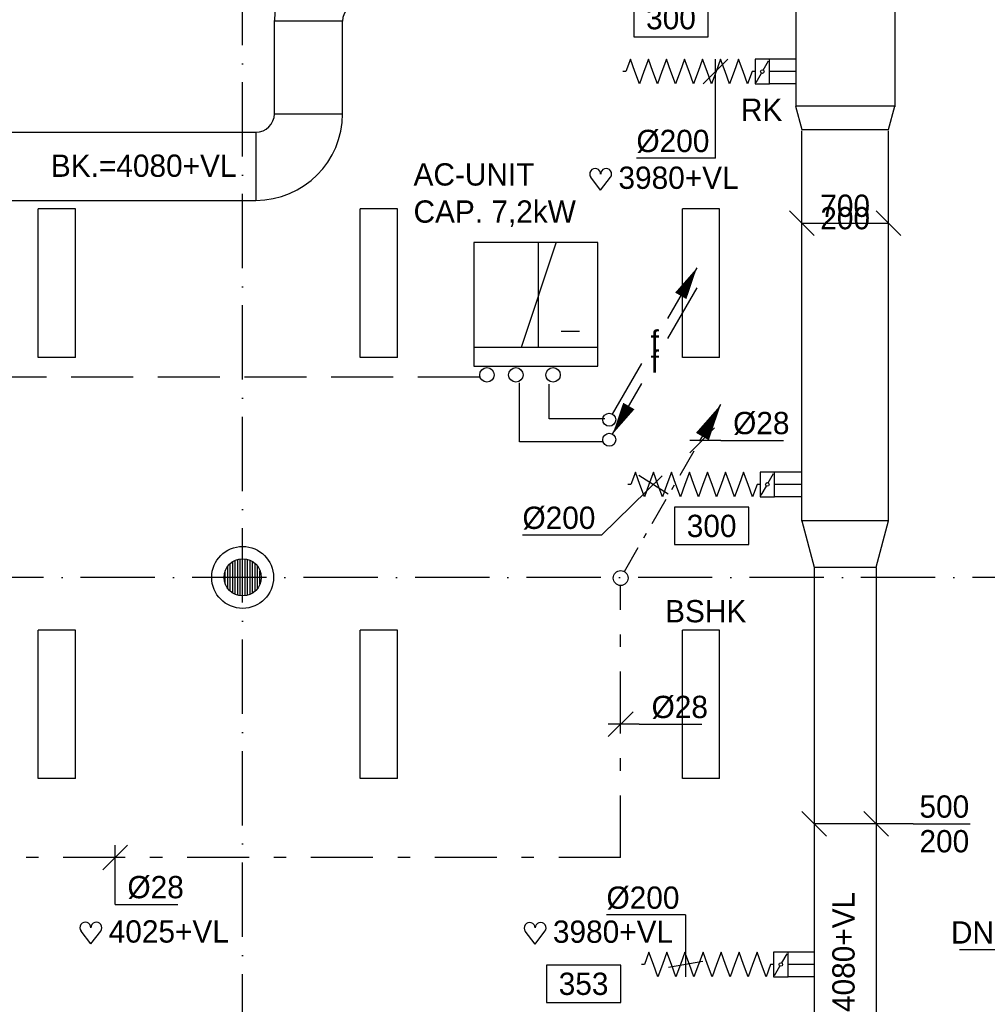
# Model space of a CAD drawing. Extents: x -866131 to -691536, y 173952 to 258052.
# Tile 153 of 160: x -735403 to -727591, y 229574 to 237525. Entities that reach past the tile are written whole.
import ezdxf
from ezdxf.enums import TextEntityAlignment as Align

# ---------------------------------------------------------------- set-up
doc = ezdxf.new("R2010")
doc.units = 0
doc.header["$LTSCALE"] = 100
for name, pattern in [('2322102', [45, 5, -2, 5, -2, 5, -2, 5, -2, 5, -2, 5, -5]), ('2322109', [10, 5, -2, 1, -2]), ('2322140', [45, 40, -5]), ('CENTER2', [11.25, 7.5, -1.25, 1.25, -1.25]), ('DASHDOT', [9, 6, -1.5, 0, -1.5])]:
    doc.linetypes.add(name, pattern=pattern)
doc.layers.get('0').update_dxf_attribs({"linetype": 'CONTINUOUS'})
for name, color, linetype in [('AL$7----_STRAMIEN', 1, 'DASHDOT'), ('AL22----_BINNENWAND', 7, 'CONTINUOUS'), ('ARMATUUR', 8, 'CONTINUOUS'), ('BOUW', 8, 'CONTINUOUS'), ('WL$1----', 4, 'CONTINUOUS'), ('WL531---', 4, 'CONTINUOUS'), ('WL5448--', 4, 'CONTINUOUS'), ('WL5502--', 4, 'CONTINUOUS'), ('WL5627--', 4, 'CONTINUOUS'), ('WL570---', 3, 'CONTINUOUS'), ('WL570---_HARTLIJN', 7, 'CONTINUOUS'), ('WL570---_RETOUR', 3, 'CONTINUOUS'), ('WL570---_TOEVOER', 3, 'CONTINUOUS'), ('WM531---', 1, 'CONTINUOUS'), ('WM5502--', 1, 'CONTINUOUS'), ('WM561---', 1, 'CONTINUOUS'), ('WM570---', 1, 'CONTINUOUS')]:
    doc.layers.add(name, color=color, linetype=linetype)
doc.styles.add('BURO-018', font='BUROFONT.shx', dxfattribs={"height": 180})

# ---------------------------------------------------------------- blocks, each defined once
blk = doc.blocks.new('LDV1109')
at = {"color": 0, "linetype": 'CONTINUOUS'}
for p, q in [((5.875, 10.176), (6.75, 11.691)), ((5.312, 9.202), (5.5, 9.526)), ((4, 6.928), (4.937, 8.552)), ((3.437, 5.954), (3.625, 6.279)), ((2.125, 3.681), (3.062, 5.304)), ((1.562, 2.706), (1.75, 3.031)), ((0.25, 0.433), (1.187, 2.057))]:
    blk.add_line(p, q, dxfattribs=at)
blk.add_lwpolyline([(6.75, 11.691, 0, 1, 0), (5.5, 9.526, 1, 1, 0)], format="xyseb", dxfattribs=at)
blk.add_circle((0, 0), 0.5, dxfattribs=at)
blk = doc.blocks.new('*U392', base_point=(97000.9, 56808.3))
at = {"color": 0, "linetype": 'CONTINUOUS'}
for p, q in [((97100.9, 56908.3), (96900.9, 56708.3)), ((97000.9, 56428.3), (97000.9, 56908.3)), ((97000.9, 56428.3), (97507.1, 56428.3))]:
    blk.add_line(p, q, dxfattribs=at)
at = {"color": 0, "linetype": 'CONTINUOUS', "style": 'BURO-018'}
blk.add_text('%%C28', height=180, dxfattribs=at).set_placement((97100.9, 56478.3))
blk = doc.blocks.new('*U393', base_point=(103157, 59722.6))
at = {"color": 0, "linetype": 'CONTINUOUS'}
for p, q in [((103257, 59822.6), (103057, 59622.6)), ((103307, 59722.6), (103057, 59722.6)), ((103307, 59722.6), (103813.2, 59722.6))]:
    blk.add_line(p, q, dxfattribs=at)
at = {"color": 0, "linetype": 'CONTINUOUS', "style": 'BURO-018'}
blk.add_text('%%C28', height=180, dxfattribs=at).set_placement((103407, 59772.6))
blk = doc.blocks.new('*U400', base_point=(106311.7, 56062.3))
at = {"color": 0, "linetype": 'CONTINUOUS'}
for p, q in [((106211.7, 55962.3), (106411.7, 56162.3)), ((105925.5, 56062.3), (105279.1, 56062.3)), ((105925.5, 56062.3), (106411.7, 56062.3))]:
    blk.add_line(p, q, dxfattribs=at)
at = {"color": 0, "linetype": 'CONTINUOUS', "style": 'BURO-018'}
blk.add_text('DN65', height=180, dxfattribs=at).set_placement((105825.5, 56112.3), align=Align.RIGHT)
blk = doc.blocks.new('*U500', base_point=(-730551, 231835))
at = {"color": 0, "linetype": 'CONTINUOUS'}
for p, q in [((-730451, 231935), (-730651, 231735)), ((-730401, 231835), (-730651, 231835)), ((-730401, 231835), (-729894.7, 231835))]:
    blk.add_line(p, q, dxfattribs=at)
at = {"color": 0, "linetype": 'CONTINUOUS', "style": 'BURO-018'}
blk.add_text('%%C28', height=180, dxfattribs=at).set_placement((-730301, 231885))
blk = doc.blocks.new('LU-2D-K-1F4')
at = {"color": 0, "linetype": 'CONTINUOUS'}
for p, q in [((-0.5, 250), (0.5, 250)), ((-0.5, -250), (0.5, -250))]:
    blk.add_line(p, q, dxfattribs=at)
blk = doc.blocks.new('LU-1D-F-C842C')
at = {"color": 0, "linetype": 'CONTINUOUS'}
for p, q in [((-509.6, 0), (-473.2, 100)), ((-473.2, 100), (-436.8, 0)), ((-364, 0), (-327.6, 100)), ((-327.6, 100), (-291.2, 0)), ((-218.4, 0), (-182, 100)), ((-182, 100), (-145.6, 0)), ((-72.8, 0), (-36.4, 100)), ((-36.4, 100), (0, 0)), ((72.8, 0), (109.2, 100)), ((109.2, 100), (145.6, 0)), ((218.4, 0), (254.8, 100)), ((254.8, 100), (291.2, 0)), ((364, 0), (400.4, 100)), ((400.4, 100), (436.8, 0)), ((-534, 0), (-509.6, 0)), ((-436.8, 0), (-400.4, -100)), ((-400.4, -100), (-364, 0)), ((-291.2, 0), (-254.8, -100)), ((-254.8, -100), (-218.4, 0)), ((-145.6, 0), (-109.2, -100)), ((-109.2, -100), (-72.8, 0)), ((0, 0), (36.4, -100)), ((36.4, -100), (72.8, 0)), ((145.6, 0), (182, -100)), ((182, -100), (218.4, 0)), ((291.2, 0), (327.6, -100)), ((327.6, -100), (364, 0)), ((436.8, 0), (473.2, -100)), ((473.2, -100), (509.6, 0)), ((509.6, 0), (534, 0))]:
    blk.add_line(p, q, dxfattribs=at)
blk = doc.blocks.new('LU-1D-KL1-C874')
at = {"color": 0, "linetype": 'CONTINUOUS'}
for p, q in [((-58, 100), (-58, -100)), ((58, 100), (-58, 100)), ((50.7, 87.5), (7.3, 12.5)), ((58, -100), (58, 100)), ((-7.3, -12.5), (-50.7, -87.5)), ((-58, -100), (58, -100))]:
    blk.add_line(p, q, dxfattribs=at)
blk.add_circle((0, 0), 14.5, dxfattribs=at)
blk = doc.blocks.new('LU-1D-K-C8')
at = {"color": 0, "linetype": 'CONTINUOUS'}
for p, q in [((-0.5, 100), (0.5, 100)), ((-0.5, -100), (0.5, -100))]:
    blk.add_line(p, q, dxfattribs=at)
at = {"layer": 'WL570---_HARTLIJN', "linetype": 'CENTER2'}
blk.add_line((-0.5, 0), (0.5, 0), dxfattribs=at)
blk = doc.blocks.new('*U542', base_point=(-738494.9, 224456.7))
at = {"color": 0, "linetype": 'CONTINUOUS'}
for p, q in [((-738494.9, 224771.7), (-739134.8, 224771.7)), ((-738494.9, 224771.7), (-738494.9, 224271.7)), ((-738356, 224396.2), (-738633.7, 224347.2))]:
    blk.add_line(p, q, dxfattribs=at)
at = {"layer": 'WM570---', "linetype": 'CONTINUOUS', "style": 'BURO-018'}
blk.add_text('%%c200', height=180, dxfattribs=at).set_placement((-738544.9, 224821.7), align=Align.RIGHT)
blk = doc.blocks.new('LU-2D-K-320')
at = {"color": 0, "linetype": 'CONTINUOUS'}
for p, q in [((-0.5, 400), (0.5, 400)), ((-0.5, -400), (0.5, -400))]:
    blk.add_line(p, q, dxfattribs=at)
blk = doc.blocks.new('LU-2D-K-2BC')
at = {"color": 0, "linetype": 'CONTINUOUS'}
for p, q in [((-0.5, 350), (0.5, 350)), ((-0.5, -350), (0.5, -350))]:
    blk.add_line(p, q, dxfattribs=at)
blk = doc.blocks.new('*U549', base_point=(-728738.3, 239613.5))
at = {"layer": 'WM570---', "linetype": 'CONTINUOUS'}
for p, q in [((-729188, 239713.2), (-728988.6, 239513.8)), ((-728488, 239713.2), (-728288.6, 239513.8)), ((-729088.3, 239613.5), (-728388.3, 239613.5))]:
    blk.add_line(p, q, dxfattribs=at)
at = {"layer": 'WM570---', "linetype": 'CONTINUOUS', "style": 'BURO-018'}
for s, p in [('700', (-728738.3, 239663.5)), ('200', (-728738.3, 239563.5))]:
    blk.add_text(s, height=180, dxfattribs=at).set_placement(p, align=Align.CENTER)
blk = doc.blocks.new('LU-2D-VC-3202BCBA')
at = {"color": 0, "linetype": 'CONTINUOUS'}
for p, q in [((0, 400), (0, -400)), ((186.6, 350), (0, 400)), ((186.6, -350), (186.6, 350)), ((0, -400), (186.6, -350))]:
    blk.add_line(p, q, dxfattribs=at)
blk = doc.blocks.new('*U579', base_point=(-729292, 237005.7))
at = {"color": 0, "linetype": 'CONTINUOUS'}
for p, q in [((-729391.7, 237006), (-729192.3, 237205.4)), ((-729292, 236405.7), (-729292, 237205.7)), ((-729292, 236405.7), (-729931.9, 236405.7))]:
    blk.add_line(p, q, dxfattribs=at)
at = {"layer": 'WM570---', "linetype": 'CONTINUOUS', "style": 'BURO-018'}
blk.add_text('%%c200', height=180, dxfattribs=at).set_placement((-729342, 236455.7), align=Align.RIGHT)
blk = doc.blocks.new('LU-ORND')
at = {"color": 0, "linetype": 'CONTINUOUS'}
for p, q in [((-3, 1.5), (-3, -1.5)), ((3, 1.5), (-3, 1.5)), ((3, -1.5), (3, 1.5)), ((-3, -1.5), (3, -1.5))]:
    blk.add_line(p, q, dxfattribs=at)
blk = doc.blocks.new('*U580', base_point=(-728488.3, 231030.7))
at = {"color": 0, "linetype": 'CONTINUOUS'}
for p, q in [((-728888.6, 230931), (-729088, 231130.4)), ((-728388.6, 230931), (-728588, 231130.4)), ((-728488.3, 231030.7), (-728988.3, 231030.7)), ((-728188.3, 231030.7), (-728488.3, 231030.7)), ((-728188.3, 231030.7), (-727728.3, 231030.7))]:
    blk.add_line(p, q, dxfattribs=at)
at = {"layer": 'WM570---', "linetype": 'CONTINUOUS', "style": 'BURO-018'}
for s, p in [('500', (-728138.3, 231080.7)), ('200', (-728138.3, 230800.7))]:
    blk.add_text(s, height=180, dxfattribs=at).set_placement(p)
blk = doc.blocks.new('LU-2D-VC-2BC1F4175')
at = {"color": 0, "linetype": 'CONTINUOUS'}
for p, q in [((0, 350), (0, -350)), ((373.2, 250), (0, 350)), ((373.2, -250), (373.2, 250)), ((0, -350), (373.2, -250))]:
    blk.add_line(p, q, dxfattribs=at)
blk = doc.blocks.new('LU-2D-K-226')
at = {"color": 0, "linetype": 'CONTINUOUS'}
for p, q in [((-0.5, 275), (0.5, 275)), ((-0.5, -275), (0.5, -275))]:
    blk.add_line(p, q, dxfattribs=at)
blk = doc.blocks.new('LU-2D-B-1-2265A')
at = {"color": 0, "linetype": 'CONTINUOUS'}
for p, q in [((-275, 425), (275, 425)), ((-425, 275), (-425, -275))]:
    blk.add_line(p, q, dxfattribs=at)
for radius in [150, 700]:
    blk.add_arc((-425, 425), radius, 270, 0, dxfattribs=at)
blk = doc.blocks.new('LU-2D-B--1-2265A')
at = {"color": 0, "linetype": 'CONTINUOUS'}
for p, q in [((-425, -275), (-425, 275)), ((-275, -425), (275, -425))]:
    blk.add_line(p, q, dxfattribs=at)
for radius in [700, 150]:
    blk.add_arc((-425, -425), radius, 0, 90, dxfattribs=at)
blk = doc.blocks.new('HART')
at = {"color": 1}
for q in [(-28.1, 39.5), (51.4, 39.5)]:
    blk.add_line((11.6, -12.9), q, dxfattribs=at)
for centre, start, end in [((-10.5, 52.8), 0, 217.1867), ((33.8, 52.8), 322.8133, 180)]:
    blk.add_arc(centre, 22.1, start, end, dxfattribs=at)
blk = doc.blocks.new('LDV3')
at = {"color": 0, "linetype": 'CONTINUOUS'}
for p, q in [((4.5, 7.794), (6.75, 11.691)), ((0.25, 0.433), (2.5, 4.33))]:
    blk.add_line(p, q, dxfattribs=at)
blk.add_lwpolyline([(0.25, 0.433, 0, 1, 0), (1.5, 2.598, 1, 1, 0)], format="xyseb", dxfattribs=at)
blk.add_circle((0, 0), 0.5, dxfattribs=at)
at = {"color": 0, "linetype": 'CONTINUOUS', "style": 'BURO-018'}
blk.add_attdef('LD_TEXT1', text='', height=1.8, dxfattribs=at).set_placement((3.5, 6.062), align=Align.MIDDLE)
blk = doc.blocks.new('LDV1')
at = {"color": 0, "linetype": 'CONTINUOUS'}
for p, q in [((4.5, 7.794), (6.75, 11.691)), ((0.25, 0.433), (2.5, 4.33))]:
    blk.add_line(p, q, dxfattribs=at)
blk.add_lwpolyline([(6.75, 11.691, 0, 1, 0), (5.5, 9.526, 1, 1, 0)], format="xyseb", dxfattribs=at)
blk.add_circle((0, 0), 0.5, dxfattribs=at)
at = {"color": 0, "linetype": 'CONTINUOUS', "style": 'BURO-018'}
blk.add_attdef('LD_TEXT1', text='', height=1.8, dxfattribs=at).set_placement((3.5, 6.062), align=Align.MIDDLE)
blk = doc.blocks.new('2322615')
at = {"color": 0, "linetype": 'CONTINUOUS'}
for p, q in [((-2.5, -7.5), (2.5, 7.5)), ((0, 7.5), (2.5, 7.5)), ((0, 7.5), (0, -7.5)), ((0, -7.5), (-2.5, -7.5))]:
    blk.add_line(p, q, dxfattribs=at)
at = {"color": 0, "linetype": 'CONTINUOUS', "style": 'BURO-018', "flags": 1}
blk.add_attdef('W_ID', (0, 0), '', height=1.8, dxfattribs=at)
blk = doc.blocks.new('*U626', base_point=(-730367, 233693))
at = {"color": 0, "linetype": 'CONTINUOUS'}
for p, q in [((-730405.2, 233848), (-730168.2, 233695.3)), ((-730704.6, 233362.5), (-730215.3, 233841.6)), ((-730704.6, 233362.5), (-731344.5, 233362.5))]:
    blk.add_line(p, q, dxfattribs=at)
at = {"layer": 'WM570---', "linetype": 'CONTINUOUS', "style": 'BURO-018'}
blk.add_text('%%c200', height=180, dxfattribs=at).set_placement((-730754.6, 233412.5), align=Align.RIGHT)

msp = doc.modelspace()

# ---------------------------------------------------------------- linework, layer by layer
at = {"layer": 'AL$7----_STRAMIEN', "color": 1}
for points in [[(-733602.826, 213916.491), (-733602.826, 252610.366)], [(-719909.644, 233021.228), (-863263.924, 233021.228)]]:
    msp.add_lwpolyline(points, dxfattribs=at)
at = {"layer": 'AL22----_BINNENWAND', "color": 8, "linetype": 'CONTINUOUS'}
for p, q in [((-733702.826, 232909.424), (-733702.826, 233133.031)), ((-733682.826, 232894.342), (-733682.826, 233148.113)), ((-733662.826, 232883.75), (-733662.826, 233158.705)), ((-733642.826, 232876.659), (-733642.826, 233165.796)), ((-733622.826, 232872.567), (-733622.826, 233169.888)), ((-733602.826, 232871.228), (-733602.826, 233171.228)), ((-733582.826, 232872.567), (-733582.826, 233169.888)), ((-733562.826, 232876.659), (-733562.826, 233165.796)), ((-733542.826, 232883.75), (-733542.826, 233158.705)), ((-733522.826, 232894.342), (-733522.826, 233148.113)), ((-733502.826, 232909.424), (-733502.826, 233133.031)), ((-733742.826, 232967.376), (-733742.826, 233075.079)), ((-733722.826, 232931.228), (-733722.826, 233111.228)), ((-733482.826, 232931.228), (-733482.826, 233111.228)), ((-733462.826, 232967.376), (-733462.826, 233075.079))]:
    msp.add_line(p, q, dxfattribs=at)
for radius in [250, 150]:
    msp.add_circle((-733602.826, 233021.228), radius, dxfattribs=at)
at = {"layer": 'ARMATUUR', "color": 8}
for points in [[(-735252.826, 234796.228), (-735252.826, 235996.228)], [(-734952.826, 235996.228), (-735252.826, 235996.228)], [(-734952.826, 234796.228), (-734952.826, 235996.228)], [(-732652.826, 234796.228), (-732652.826, 235996.228)], [(-732352.826, 235996.228), (-732652.826, 235996.228)], [(-732352.826, 234796.228), (-732352.826, 235996.228)], [(-730052.826, 234796.228), (-730052.826, 235996.228)], [(-729752.826, 235996.228), (-730052.826, 235996.228)], [(-729752.826, 234796.228), (-729752.826, 235996.228)], [(-734952.826, 234796.228), (-735252.826, 234796.228)], [(-732352.826, 234796.228), (-732652.826, 234796.228)], [(-729752.826, 234796.228), (-730052.826, 234796.228)], [(-735252.826, 231396.228), (-735252.826, 232596.228)], [(-734952.826, 232596.228), (-735252.826, 232596.228)], [(-734952.826, 231396.228), (-734952.826, 232596.228)], [(-732652.826, 231396.228), (-732652.826, 232596.228)], [(-732352.826, 232596.228), (-732652.826, 232596.228)], [(-732352.826, 231396.228), (-732352.826, 232596.228)], [(-730052.826, 231396.228), (-730052.826, 232596.228)], [(-729752.826, 232596.228), (-730052.826, 232596.228)], [(-729752.826, 231396.228), (-729752.826, 232596.228)], [(-734952.826, 231396.228), (-735252.826, 231396.228)], [(-732352.826, 231396.228), (-732652.826, 231396.228)], [(-729752.826, 231396.228), (-730052.826, 231396.228)]]:
    msp.add_lwpolyline(points, dxfattribs=at)
at = {"layer": 'WL$1----'}
for p, q in [((-731030.441, 235008.748), (-730883.21, 235008.748)), ((-730735.979, 234877.092), (-731732.618, 234877.092))]:
    msp.add_line(p, q, dxfattribs=at)
at = {"layer": 'WL531---', "linetype": '2322109'}
for q in [(-730550.951, 232955.675), (-736116.472, 230760.004)]:
    msp.add_line((-730550.951, 230760.004), q, dxfattribs=at)
at = {"layer": 'WL5448--', "linetype": '2322140'}
for p, q in [((-731368.353, 234115.561), (-731368.353, 234592.413)), ((-731129.098, 234301.64), (-731129.098, 234582.312)), ((-730677.536, 234301.64), (-731129.098, 234301.64)), ((-730690.336, 234115.561), (-731368.353, 234115.561))]:
    msp.add_line(p, q, dxfattribs=at)
at = {"layer": 'WL5502--', "color": 1}
for centre in [(-731630.39, 234656.466), (-731396.883, 234656.466), (-731096.631, 234656.466)]:
    msp.add_circle(centre, 58.377, dxfattribs=at)
at = {"layer": 'WL5627--', "linetype": '2322102'}
msp.add_line((-731687.558, 234637.487), (-738010.901, 234637.487), dxfattribs=at)
at = {"layer": 'WL570---'}
for p, q in [((-731735.979, 235726.771), (-731735.979, 234726.771)), ((-730735.979, 235726.771), (-731735.979, 235726.771)), ((-730735.979, 234726.771), (-730735.979, 235726.771)), ((-731735.979, 234726.771), (-730735.979, 234726.771)), ((-730735.979, 234725.771), (-730735.979, 234726.771))]:
    msp.add_line(p, q, dxfattribs=at)

# ---------------------------------------------------------------- block references
at = {"layer": 'WL$1----', "xscale": 56.7, "yscale": 56.7, "zscale": 56.7, "rotation": 180}
msp.add_blockref('2322615', (-731213.146, 235302.342), dxfattribs=at)
at = {"layer": 'WL531---', "color": 2, "xscale": 120, "yscale": 120, "zscale": 120}
msp.add_blockref('LDV1109', (-730550.951, 233015.675), dxfattribs=at)
at = {"layer": 'WL5448--', "color": 2}
ref = msp.add_blockref('LDV1', (-730642.976, 234294.679), dxfattribs=dict(at, xscale=105, yscale=105, zscale=105))
ref.add_attrib('LD_TEXT1', 'f', dxfattribs={"layer": '0', "color": 1, "linetype": 'CONTINUOUS', "height": 180, "style": 'BURO-018'}).set_placement((-730275.476, 234931.208), align=Align.MIDDLE)
ref = msp.add_blockref('LDV3', (-730642.298, 234132.245), dxfattribs=dict(at, xscale=105, yscale=105, zscale=105))
ref.add_attrib('LD_TEXT1', 'f', dxfattribs={"layer": '0', "color": 1, "linetype": 'CONTINUOUS', "height": 180, "style": 'BURO-018'}).set_placement((-730274.798, 234768.773), align=Align.MIDDLE)
at = {"layer": 'WL570---_RETOUR', "xscale": 2, "yscale": 2, "zscale": 2}
for p in [(-730735.499, 236173.106), (-734851.077, 230086.418), (-731264.606, 230084.772)]:
    msp.add_blockref('HART', p, dxfattribs=at)
at = {"layer": 'WL570---_TOEVOER', "linetype": 'CONTINUOUS'}
for name, p, xscale, rotation in [('LU-2D-K-320', (-728735.011, 239980.913), 6320.629866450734, 90), ('LU-2D-K-226', (-733071.161, 237138.661), 761.2302373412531, 90), ('LU-1D-K-C8', (-729241.871, 237105.741), 213.7212884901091, 180), ('LU-1D-K-C8', (-729202.012, 233771.637), 213.7212884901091, 180), ('LU-1D-K-C8', (-729092.613, 229894.949), 213.7212884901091, 180)]:
    msp.add_blockref(name, p, dxfattribs=dict(at, xscale=xscale, rotation=rotation))
for name, p, rotation in [('LU-2D-B--1-2265A', (-733071.161, 237938.325), 90), ('LU-1D-F-C842C', (-729998.771, 237105.741), 180), ('LU-1D-KL1-C874', (-729406.732, 237105.741), 180), ('LU-2D-VC-3202BCBA', (-728738.258, 236825.235), 270), ('LU-1D-F-C842C', (-729958.912, 233771.637), 180), ('LU-1D-KL1-C874', (-729366.873, 233771.637), 180), ('LU-2D-VC-2BC1F4175', (-728738.258, 233476.607), 270), ('LU-1D-F-C842C', (-729849.512, 229894.949), 180), ('LU-1D-KL1-C874', (-729257.473, 229894.949), 180)]:
    msp.add_blockref(name, p, dxfattribs=dict(at, rotation=rotation))
msp.add_blockref('LU-2D-B-1-2265A', (-733071.161, 236340.843), dxfattribs=at)
at = {"layer": 'WL570---_TOEVOER', "linetype": 'CONTINUOUS', "xscale": 2735.803919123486}
msp.add_blockref('LU-2D-K-226', (-734864.063, 236340.843), dxfattribs=at)
at = {"layer": 'WL570---_TOEVOER', "color": 3, "linetype": 'CONTINUOUS'}
for name, p, xscale, rotation in [('LU-2D-K-2BC', (-728738.258, 235051.941), 3153.094285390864, 90), ('LU-2D-K-1F4', (-728738.258, 228635.654), 8932.700199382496, 270)]:
    msp.add_blockref(name, p, dxfattribs=dict(at, xscale=xscale, rotation=rotation))
at = {"layer": 'WM531---'}
for name, p in [('*U393', (-729892.718, 234127.579)), ('*U500', (-730550.951, 231835.032)), ('*U392', (-734632.748, 230760.004))]:
    msp.add_blockref(name, p, dxfattribs=at)
at = {"layer": 'WM561---'}
msp.add_blockref('*U400', (-726782.093, 230013.971), dxfattribs=at)
at = {"layer": 'WM570---'}
ref = msp.add_blockref('LU-ORND', (-730144.6, 237537.307), dxfattribs=dict(at, xscale=100, yscale=100, zscale=100))
ref.add_attrib('LU_TEXT1', '300', dxfattribs={"layer": '0', "color": 1, "linetype": 'CONTINUOUS', "height": 180, "style": 'BURO-018'}).set_placement((-730144.6, 237537.307), align=Align.MIDDLE)
for name, p in [('*U579', (-729784.273, 237005.741)), ('*U549', (-728738.258, 235882.152)), ('*U626', (-730367.049, 233692.983)), ('*U580', (-728488.258, 231030.7)), ('*U542', (-730026.021, 229979.904))]:
    msp.add_blockref(name, p, dxfattribs=at)
ref = msp.add_blockref('LU-ORND', (-729816.4, 233436.946), dxfattribs=dict(at, xscale=100, yscale=100, zscale=100))
ref.add_attrib('LU_TEXT1', '300', dxfattribs={"layer": '0', "color": 1, "linetype": 'CONTINUOUS', "height": 180, "style": 'BURO-018'}).set_placement((-729816.4, 233436.946), align=Align.MIDDLE)
ref = msp.add_blockref('LU-ORND', (-730850.199, 229739.3), dxfattribs=dict(at, xscale=100, yscale=100, zscale=100))
ref.add_attrib('LU_TEXT1', '353', dxfattribs={"layer": '0', "color": 1, "linetype": 'CONTINUOUS', "height": 180, "style": 'BURO-018'}).set_placement((-730850.199, 229739.3), align=Align.MIDDLE)

# ---------------------------------------------------------------- texts
at = {"layer": 'BOUW', "color": 1, "style": 'BURO-018'}
msp.add_text('BSHK', height=180, dxfattribs=at).set_placement((-730191.652, 232658.291))
at = {"layer": 'WL570---', "color": 1, "style": 'BURO-018'}
msp.add_text('BK.=4080+VL', height=180, dxfattribs=at).set_placement((-735151.224, 236255.724))
msp.add_text('BK.=4080+VL', height=180, rotation=90, dxfattribs=at).set_placement((-728661.856, 228982.653))
at = {"layer": 'WL570---_RETOUR', "color": 1, "style": 'BURO-018'}
for s, p in [('3980+VL', (-730568.579, 236158.601)), ('4025+VL', (-734684.157, 230071.913)), ('3980+VL', (-731097.686, 230070.268))]:
    msp.add_text(s, height=180, dxfattribs=at).set_placement(p)
at = {"layer": 'WM5502--', "color": 1, "style": 'BURO-018'}
for s, p in [('AC-UNIT', (-732223.178, 236185.39)), ('CAP. 7,2kW', (-732223.178, 235885.39))]:
    msp.add_text(s, height=180, dxfattribs=at).set_placement(p)
at = {"layer": 'WM570---', "color": 1, "style": 'BURO-018'}
msp.add_text('RK', height=180, dxfattribs=at).set_placement((-729579.955, 236707.607))

doc.saveas('drawing.dxf')
